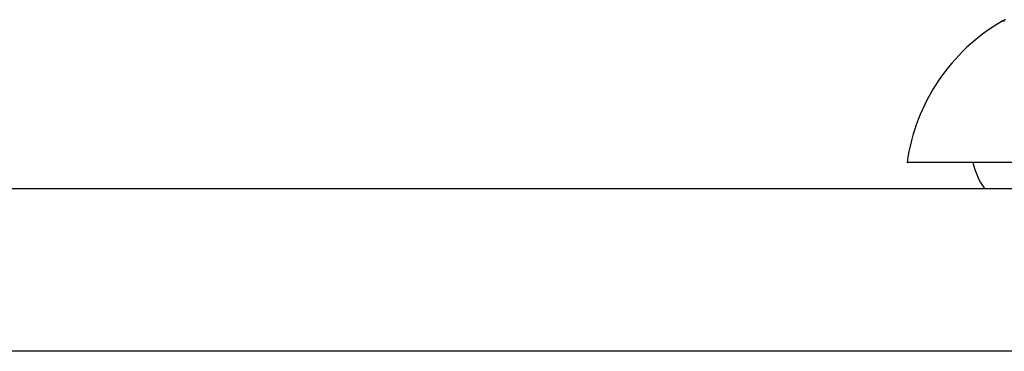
# Model space of a CAD drawing. Header units: inches. Extents: x 23 to 567, y 61 to 264.
# Tile 64 of 256: x 49.114 to 49.714, y 261.022 to 261.224. Entities that reach past the tile are written whole.
import ezdxf

# ---------------------------------------------------------------- set-up
doc = ezdxf.new("R2010")
doc.units = ezdxf.units.IN
doc.header["$MEASUREMENT"] = 0
doc.layers.add('Visible Edges(ANSI)', color=7, linetype='Continuous', lineweight=25)
doc.layers.add('Visible Tangent Edges(ANSI)', color=7, linetype='Continuous', lineweight=25)

msp = doc.modelspace()

# ---------------------------------------------------------------- linework, layer by layer
at = {"layer": 'Visible Edges(ANSI)'}
for p, q in [((49.72718, 261.13694), (49.65442, 261.13694)), ((23.46216, 261.12119), (77.06716, 261.12119))]:
    msp.add_line(p, q, dxfattribs=at)
for centre, radius, start, end in [((49.7714, 261.12062), 0.11811, 119.81689, 172.0587), ((49.71756, 261.21455), 0.00984, 109.29005, 119.81689), ((49.73316, 261.14481), 0.03937, 191.53696, 216.8699)]:
    msp.add_arc(centre, radius, start, end, dxfattribs=at)
at = {"layer": 'Visible Tangent Edges(ANSI)'}
msp.add_line((77.06716, 261.02219), (23.46216, 261.02219), dxfattribs=at)
at = {"layer": 'Visible Tangent Edges(ANSI)', "flags": 128}
msp.add_lwpolyline([(49.71267, 261.22309), (49.71279, 261.22309), (49.71315, 261.22309), (49.71376, 261.22309)], dxfattribs=at)

doc.saveas('drawing.dxf')
